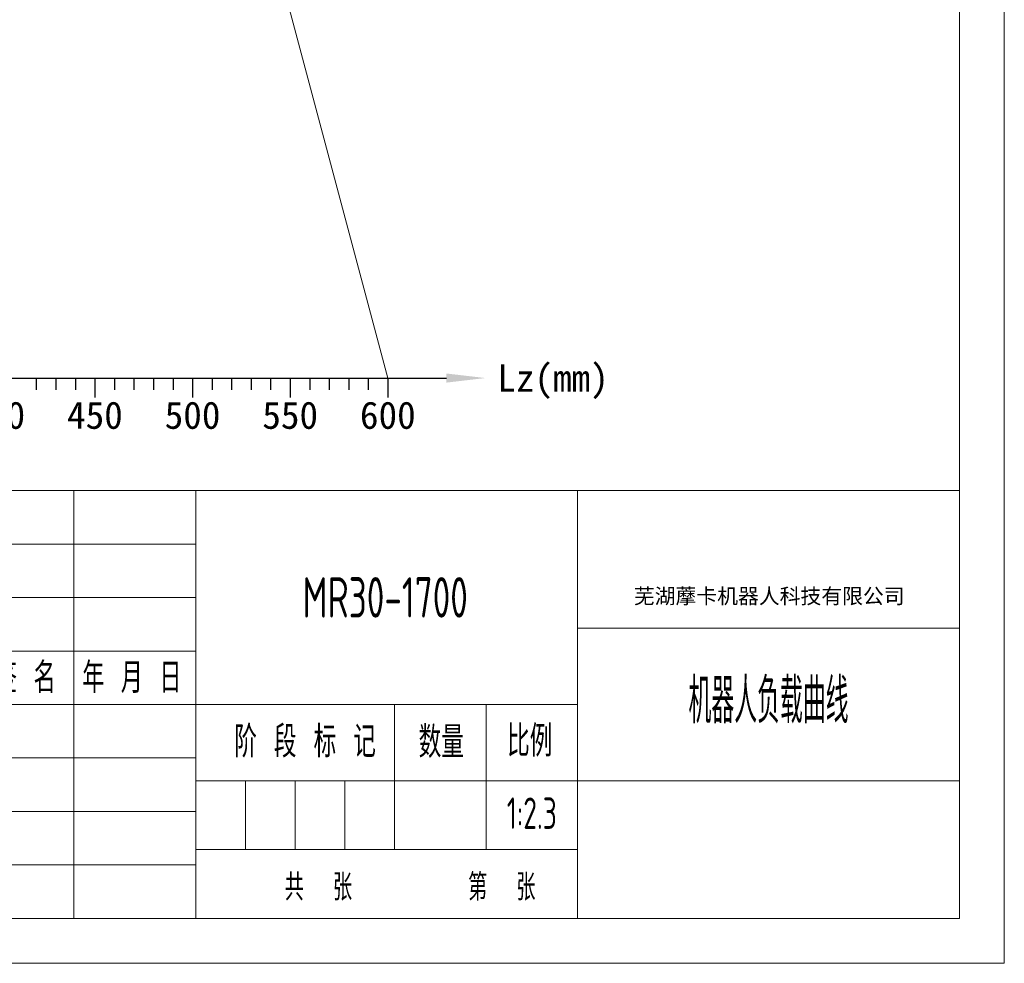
# Model space of a CAD drawing. Header units: millimetres. Extents: x 19214 to 26510, y -7957 to -532.
# Tile 73 of 150: x 26258 to 26510, y -7957 to -7716. Entities that reach past the tile are written whole.
import ezdxf
from ezdxf.enums import TextEntityAlignment as Align

# ---------------------------------------------------------------- set-up
doc = ezdxf.new("R2010")
doc.units = ezdxf.units.MM
doc.header["$LTSCALE"] = 0.3175
for name, color, linetype, lineweight in [('1轮廓实线层', 7, 'Continuous', 18), ('2细线层', 4, 'Continuous', 13), ('6文字层', 3, 'Continuous', 13), ('7标注层', 4, 'Continuous', 13), ('图框层', 7, 'Continuous', 18)]:
    doc.layers.add(name, color=color, linetype=linetype, lineweight=lineweight)
doc.styles.add('PC_TEXTSTYLE', font='ISOCP.SHX', dxfattribs={"width": 0.707, "bigfont": 'GBCBIG.SHX'})
doc.styles.add('仿宋体', font='txt')
doc.styles.add('标准汉字', font='gbenor.shx', dxfattribs={"bigfont": 'gbcbig.shx'})

# ---------------------------------------------------------------- blocks, each defined once
blk = doc.blocks.new('标尺')
for p, q in [((42313.54, -36077.68), (42631.54, -36077.68)), ((42526.54, -36077.68), (42526.54, -36080.68)), ((42531.54, -36077.68), (42531.54, -36080.68)), ((42536.54, -36077.68), (42536.54, -36080.68)), ((42541.54, -36077.68), (42541.54, -36082.68)), ((42546.54, -36077.68), (42546.54, -36080.68)), ((42551.54, -36077.68), (42551.54, -36080.68)), ((42556.54, -36077.68), (42556.54, -36080.68)), ((42561.54, -36077.68), (42561.54, -36080.68)), ((42566.54, -36077.68), (42566.54, -36082.68)), ((42571.54, -36077.68), (42571.54, -36080.68)), ((42576.54, -36077.68), (42576.54, -36080.68)), ((42581.54, -36077.68), (42581.54, -36080.68)), ((42586.54, -36077.68), (42586.54, -36080.68)), ((42591.54, -36077.68), (42591.54, -36082.68)), ((42596.54, -36077.68), (42596.54, -36080.68)), ((42601.54, -36077.68), (42601.54, -36080.68)), ((42606.54, -36077.68), (42606.54, -36080.68)), ((42611.54, -36077.68), (42611.54, -36080.68)), ((42616.54, -36077.68), (42616.54, -36082.68))]:
    blk.add_line(p, q)
at = {"layer": '7标注层'}
blk.add_solid([(42631.54, -36078.85), (42631.54, -36076.52), (42641.54, -36077.68)], dxfattribs=at)
at = {"layer": '6文字层'}
blk.add_text('Lz(mm)', height=7, dxfattribs=at).set_placement((42644.54, -36077.68), align=Align.MIDDLE_LEFT)
for s, p in [('400', (42516.54, -36083.68)), ('450', (42541.54, -36083.68)), ('500', (42566.54, -36083.68)), ('550', (42591.54, -36083.68)), ('600', (42616.54, -36083.68))]:
    blk.add_text(s, height=7, dxfattribs=at).set_placement(p, align=Align.TOP_CENTER)
blk = doc.blocks.new('ZwmFrameMain_2_A4^_^无分区图框^_^landscape')
at = {"layer": '1轮廓实线层'}
for p in [(267, 200), (0, 0)]:
    blk.add_line(p, (267, 0), dxfattribs=at)
at = {"layer": '2细线层'}
for p in [(272, 205), (-25, -5)]:
    blk.add_line(p, (272, -5), dxfattribs=at)
blk = doc.blocks.new('ZwmFrameMain_2_横向标题栏')
at = {"layer": '1轮廓实线层'}
blk.add_line((-153, 47.6), (0, 47.6), dxfattribs=at)
at = {"layer": '2细线层', "color": 6, "linetype": 'Continuous'}
for p, q in [((-98.6, 0), (-98.6, 47.6)), ((-85, 0), (-85, 47.6)), ((-42.5, 0), (-42.5, 47.6)), ((-153, 41.65), (-85, 41.65)), ((-153, 35.7), (-85, 35.7)), ((-42.5, 32.3), (0, 32.3)), ((-153, 29.75), (-85, 29.75)), ((-153, 23.8), (-42.5, 23.8)), ((-62.9, 7.65), (-62.9, 23.8)), ((-52.7, 7.65), (-52.7, 23.8)), ((-153, 17.85), (-85, 17.85)), ((-85, 15.3), (0, 15.3)), ((-79.47, 7.65), (-79.47, 15.3)), ((-73.95, 7.65), (-73.95, 15.3)), ((-68.42, 7.65), (-68.42, 15.3)), ((-153, 11.9), (-85, 11.9)), ((-85, 7.65), (-42.5, 7.65)), ((-153, 5.95), (-85, 5.95))]:
    blk.add_line(p, q, dxfattribs=at)
at = {"layer": '6文字层', "color": 4, "linetype": 'Continuous', "insert": (-21.17, 35.77), "char_height": 1.7, "width": 46.9115, "attachment_point": 5, "style": '仿宋体'}
blk.add_mtext('芜湖藦卡机器人科技有限公司', dxfattribs=at)
at = {"layer": '6文字层', "color": 6, "style": '标准汉字'}
for s, insert, char_height, width, attachment_point in [('更改文件号', (-115.72, 26.77), 3.4, 24.905, 5), ('签 名', (-103.99, 26.77), 3.4, 12.6286, 5), ('年 月 日', (-92.13, 26.77), 3.4, 20.3696, 5), ('比例', (-50.35, 17.98), 3.5, 7.9953, 7), ('阶 段 标 记', (-80.73, 17.89), 3.5, 25.8612, 7), ('数量', (-60.2, 17.85), 3.5, 8.5159, 7), ('共  张        第  张', (-75.11, 1.97), 2.975, 51.7172, 7)]:
    blk.add_mtext(s, dxfattribs=dict(at, insert=insert, char_height=char_height, width=width, attachment_point=attachment_point))
at = {"layer": '6文字层', "color": 4, "style": 'PC_TEXTSTYLE', "flags": 8}
for tag, height, width, p, p2 in [('产品名称或材料标记', 4.5, 0.911854, (-77.25, 33.47), (-50.6, 33.47)), ('图样名称', 5, 2.846512, (-41.5, 21.71), (-1, 21.71)), ('图样代号', 5, 2.86875, (-41.5, 5.64), (-1, 5.64))]:
    blk.add_attdef(tag, text='', height=height, dxfattribs=dict(at, width=width)).set_placement(p, p2, align=Align.FIT)
at = {"layer": '6文字层', "color": 6, "style": 'PC_TEXTSTYLE', "width": 9.241641, "flags": 8}
blk.add_attdef('设计', text='', height=2.12, rotation=359.5768, dxfattribs=at).set_placement((-141.75, 19.99), (-133.89, 19.93), align=Align.FIT)
at = {"layer": '6文字层', "color": 6, "style": 'PC_TEXTSTYLE', "flags": 8}
for tag, height, width, p, p2 in [('审核', 2.12, 2.542374, (-141.61, 14.16), (-134.04, 14.16)), ('重量', 3.5, 1.685865, (-61.9, 10.1), (-53.7, 10.1)), ('比例', 3.5, 1.699352, (-51.7, 9.95), (-43.5, 9.95))]:
    blk.add_attdef(tag, text='', height=height, dxfattribs=dict(at, width=width)).set_placement(p, p2, align=Align.FIT)

msp = doc.modelspace()

# ---------------------------------------------------------------- linework, layer by layer
at = {"layer": '1轮廓实线层', "lineweight": 20}
msp.add_line((26352.267, -7807.655), (26292.267, -7582.655), dxfattribs=at)

# ---------------------------------------------------------------- block references
msp.add_blockref('标尺', (-16264.274, 28270.027))
at = {"layer": '图框层', "xscale": 2.3, "yscale": 2.3, "zscale": 2.3}
msp.add_blockref('ZwmFrameMain_2_A4^_^无分区图框^_^landscape', (25884.515, -7945.942), dxfattribs=at)
at = {"layer": '图框层'}
ref = msp.add_blockref('ZwmFrameMain_2_横向标题栏', (26498.615, -7945.942), dxfattribs=dict(at, xscale=2.3, yscale=2.3, zscale=2.3))
ref.add_attrib('产品名称或材料标记', 'MR30-1700', dxfattribs={"layer": '6文字层', "color": 4, "height": 10.35, "style": 'PC_TEXTSTYLE', "width": 0.707}).set_placement((26351.586, -7868.958), align=Align.CENTER)
ref.add_attrib('图样名称', '机器人负载曲线', dxfattribs={"layer": '6文字层', "color": 4, "height": 11.5, "style": 'PC_TEXTSTYLE', "width": 0.707}).set_placement((26449.74, -7896.005), align=Align.CENTER)
ref.add_attrib('比例', '1:2.3', dxfattribs={"layer": '6文字层', "color": 6, "height": 8.05, "style": 'PC_TEXTSTYLE', "width": 0.707}).set_placement((26389.135, -7923.054), align=Align.CENTER)

doc.saveas('drawing.dxf')
